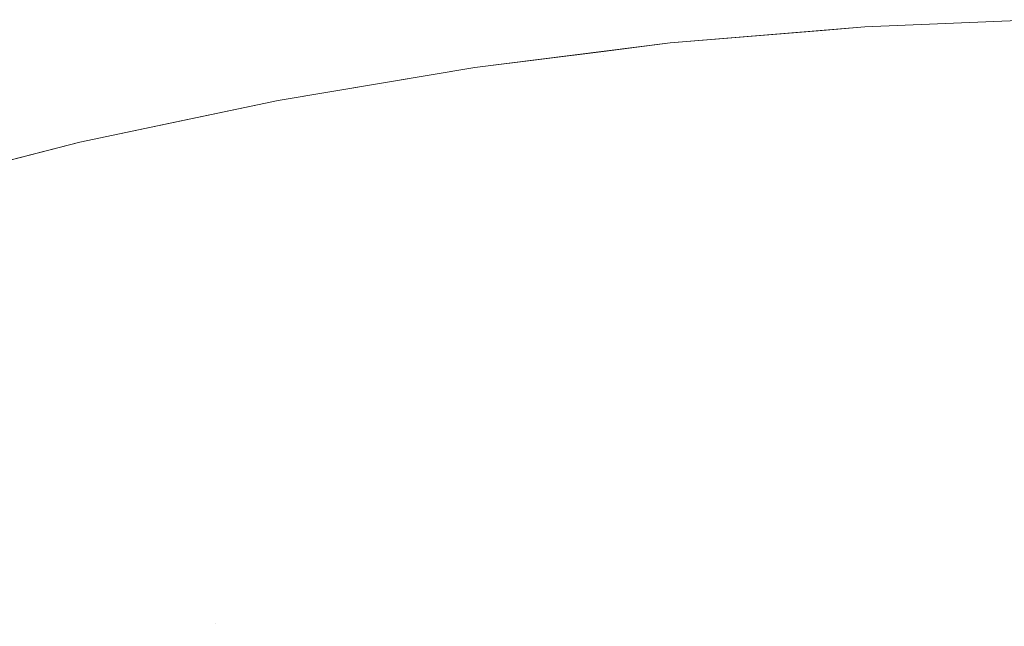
# Model space of a CAD drawing. Header units: centimetres. Extents: x -17.1 to 18.2, y 4.2 to 6.
# Tile 79 of 256: x -17.03098 to -17.02169, y 5.99448 to 6.0002. Entities that reach past the tile are written whole.
import ezdxf

# ---------------------------------------------------------------- set-up
doc = ezdxf.new("R2010")
doc.units = ezdxf.units.CM
doc.header["$LTSCALE"] = 2.54
doc.layers.add('Lucido design-1', color=7, linetype='Continuous')

# ---------------------------------------------------------------- blocks, each defined once
blk = doc.blocks.new('Gruppo-3-1')
at = {"color": 7, "linetype": 'Continuous', "lineweight": 9}
for points, invisible_edges in [([(-17.0230099, 6.0001288, -2276.92217), (-17.0248429, 5.9999774, -2276.92217), (-17.0248429, 5.9999774, -2276.32217), (-17.0234107, 6.0000957, -2276.32217)], 10), ([(-17.0234098, 6.0000534, -2276.9252942), (-17.0244417, 5.9999682, -2276.9252942), (-17.0248429, 5.9999774, -2276.92217), (-17.0230099, 6.0001288, -2276.92217)], 11), ([(-17.0234098, 6.0000534, -2276.3190457), (-17.0223766, 6.0001144, -2276.3190457), (-17.0230099, 6.0001288, -2276.32217), (-17.0234107, 6.0000957, -2276.32217)], 11), ([(-17.0234107, 6.0000957, -2276.32217), (-17.0230099, 6.0001288, -2276.32217), (-17.0230099, 6.0001288, -2276.92217)], 10), ([(-17.0230099, 6.0001288, -2276.92217), (-17.0223766, 6.0001144, -2276.9252942), (-17.0234098, 6.0000534, -2276.9252942)], 11), ([(-17.0213431, 6.0001968, -2276.32217), (-17.0230099, 6.0001288, -2276.32217), (-17.0223766, 6.0001144, -2276.3190457), (-17.0213428, 6.000151, -2276.3190457)], 14), ([(-17.0213431, 6.0001968, -2276.92217), (-17.0230099, 6.0001288, -2276.92217), (-17.0230099, 6.0001288, -2276.32217), (-17.0213431, 6.0001968, -2276.32217)], 10), ([(-17.0213428, 6.000151, -2276.9252942), (-17.0223766, 6.0001144, -2276.9252942), (-17.0230099, 6.0001288, -2276.92217), (-17.0213431, 6.0001968, -2276.92217)], 11), ([(-17.0213428, 6.000151, -2276.3190457), (-17.0223766, 6.0001144, -2276.3190457), (-17.0223736, 5.9999682, -2276.3159261), (-17.0213412, 6.0000047, -2276.3159261)], 15), ([(-17.0213412, 6.0000047, -2276.9284139), (-17.0223736, 5.9999682, -2276.9284139), (-17.0223766, 6.0001144, -2276.9252942), (-17.0213428, 6.000151, -2276.9252942)], 15), ([(-17.0234107, 6.0000957, -2276.32217), (-17.0248429, 5.9999774, -2276.32217), (-17.0244417, 5.9999682, -2276.3190457), (-17.0234098, 6.0000534, -2276.3190457)], 14), ([(-17.0234098, 6.0000534, -2276.3190457), (-17.0244417, 5.9999682, -2276.3190457), (-17.0244357, 5.9998221, -2276.3159261), (-17.0234052, 5.9999073, -2276.3159261)], 15), ([(-17.0234052, 5.9999073, -2276.9284139), (-17.0244357, 5.9998221, -2276.9284139), (-17.0244417, 5.9999682, -2276.9252942), (-17.0234098, 6.0000534, -2276.9252942)], 15), ([(-17.0234052, 5.9999073, -2276.3159261), (-17.0223736, 5.9999682, -2276.3159261), (-17.0223766, 6.0001144, -2276.3190457), (-17.0234098, 6.0000534, -2276.3190457)], 15), ([(-17.0234098, 6.0000534, -2276.9252942), (-17.0223766, 6.0001144, -2276.9252942), (-17.0223736, 5.9999682, -2276.9284139), (-17.0234052, 5.9999073, -2276.9284139)], 15), ([(-17.0248429, 5.9999774, -2276.92217), (-17.0266857, 5.9997473, -2276.92217), (-17.0266857, 5.9997473, -2276.32217), (-17.0254737, 5.9998986, -2276.32217)], 10), ([(-17.0254722, 5.9998586, -2276.9252942), (-17.0265008, 5.9997249, -2276.9252942), (-17.0266857, 5.9997473, -2276.92217), (-17.0248429, 5.9999774, -2276.92217)], 11), ([(-17.0254722, 5.9998586, -2276.3190457), (-17.0244417, 5.9999682, -2276.3190457), (-17.0248429, 5.9999774, -2276.32217), (-17.0254737, 5.9998986, -2276.32217)], 11), ([(-17.0254737, 5.9998986, -2276.32217), (-17.0248429, 5.9999774, -2276.32217), (-17.0248429, 5.9999774, -2276.92217)], 10), ([(-17.0248429, 5.9999774, -2276.92217), (-17.0244417, 5.9999682, -2276.9252942), (-17.0254722, 5.9998586, -2276.9252942)], 11), ([(-17.0254647, 5.9997128, -2276.3159261), (-17.0244357, 5.9998221, -2276.3159261), (-17.0244417, 5.9999682, -2276.3190457), (-17.0254722, 5.9998586, -2276.3190457)], 15), ([(-17.0254722, 5.9998586, -2276.9252942), (-17.0244417, 5.9999682, -2276.9252942), (-17.0244357, 5.9998221, -2276.9284139), (-17.0254647, 5.9997128, -2276.9284139)], 15), ([(-17.0233977, 5.9996642, -2276.3128155), (-17.0223686, 5.9997249, -2276.3128155), (-17.0223736, 5.9999682, -2276.3159261), (-17.0234052, 5.9999073, -2276.3159261)], 15), ([(-17.0234052, 5.9999073, -2276.9284139), (-17.0223736, 5.9999682, -2276.9284139), (-17.0223686, 5.9997249, -2276.9315244), (-17.0233977, 5.9996642, -2276.9315244)], 15), ([(-17.0213412, 6.0000047, -2276.3159261), (-17.0223736, 5.9999682, -2276.3159261), (-17.0223686, 5.9997249, -2276.3128155), (-17.0213387, 5.9997614, -2276.3128155)], 15), ([(-17.0213387, 5.9997614, -2276.9315244), (-17.0223686, 5.9997249, -2276.9315244), (-17.0223736, 5.9999682, -2276.9284139), (-17.0213412, 6.0000047, -2276.9284139)], 15), ([(-17.0254737, 5.9998986, -2276.32217), (-17.0266857, 5.9997473, -2276.32217), (-17.0265008, 5.9997249, -2276.3190457), (-17.0254722, 5.9998586, -2276.3190457)], 14), ([(-17.0254722, 5.9998586, -2276.3190457), (-17.0265008, 5.9997249, -2276.3190457), (-17.0264918, 5.9995792, -2276.3159261), (-17.0254647, 5.9997128, -2276.3159261)], 15), ([(-17.0254647, 5.9997128, -2276.9284139), (-17.0264918, 5.9995792, -2276.9284139), (-17.0265008, 5.9997249, -2276.9252942), (-17.0254722, 5.9998586, -2276.9252942)], 15), ([(-17.0234052, 5.9999073, -2276.3159261), (-17.0244357, 5.9998221, -2276.3159261), (-17.0244256, 5.9995792, -2276.3128155), (-17.0233977, 5.9996642, -2276.3128155)], 15), ([(-17.0233977, 5.9996642, -2276.9315244), (-17.0244256, 5.9995792, -2276.9315244), (-17.0244357, 5.9998221, -2276.9284139), (-17.0234052, 5.9999073, -2276.9284139)], 15), ([(-17.0254521, 5.9994701, -2276.3128155), (-17.0244256, 5.9995792, -2276.3128155), (-17.0244357, 5.9998221, -2276.3159261), (-17.0254647, 5.9997128, -2276.3159261)], 15), ([(-17.0254647, 5.9997128, -2276.9284139), (-17.0244357, 5.9998221, -2276.9284139), (-17.0244256, 5.9995792, -2276.9315244), (-17.0254521, 5.9994701, -2276.9315244)], 15), ([(-17.0213387, 5.9997614, -2276.3128155), (-17.0223686, 5.9997249, -2276.3128155), (-17.0223615, 5.9993854, -2276.3097186), (-17.0213352, 5.9994217, -2276.3097186)], 15), ([(-17.0213352, 5.9994217, -2276.9346213), (-17.0223615, 5.9993854, -2276.9346213), (-17.0223686, 5.9997249, -2276.9315244), (-17.0213387, 5.9997614, -2276.9315244)], 15), ([(-17.0275272, 5.9995671, -2276.9252942), (-17.0285509, 5.9993854, -2276.9252942), (-17.0285404, 5.9994365, -2276.92217), (-17.0266857, 5.9997473, -2276.92217)], 11), ([(-17.0266857, 5.9997473, -2276.92217), (-17.0285404, 5.9994365, -2276.92217), (-17.0285404, 5.9994365, -2276.32217), (-17.0275291, 5.999606, -2276.32217)], 10), ([(-17.0275272, 5.9995671, -2276.3190457), (-17.0265008, 5.9997249, -2276.3190457), (-17.0266857, 5.9997473, -2276.32217), (-17.0275291, 5.999606, -2276.32217)], 11), ([(-17.0275291, 5.999606, -2276.32217), (-17.0266857, 5.9997473, -2276.32217), (-17.0266857, 5.9997473, -2276.92217)], 10), ([(-17.0266857, 5.9997473, -2276.92217), (-17.0265008, 5.9997249, -2276.9252942), (-17.0275272, 5.9995671, -2276.9252942)], 11), ([(-17.0275166, 5.9994217, -2276.3159261), (-17.0264918, 5.9995792, -2276.3159261), (-17.0265008, 5.9997249, -2276.3190457), (-17.0275272, 5.9995671, -2276.3190457)], 15), ([(-17.0275272, 5.9995671, -2276.9252942), (-17.0265008, 5.9997249, -2276.9252942), (-17.0264918, 5.9995792, -2276.9284139), (-17.0275166, 5.9994217, -2276.9284139)], 15), ([(-17.0254647, 5.9997128, -2276.3159261), (-17.0264918, 5.9995792, -2276.3159261), (-17.0264767, 5.9993369, -2276.3128155), (-17.0254521, 5.9994701, -2276.3128155)], 15), ([(-17.0254521, 5.9994701, -2276.9315244), (-17.0264767, 5.9993369, -2276.9315244), (-17.0264918, 5.9995792, -2276.9284139), (-17.0254647, 5.9997128, -2276.9284139)], 15), ([(-17.0233977, 5.9996642, -2276.3128155), (-17.0244256, 5.9995792, -2276.3128155), (-17.0244116, 5.9992402, -2276.3097186), (-17.0233871, 5.9993248, -2276.3097186)], 15), ([(-17.0233871, 5.9993248, -2276.9346213), (-17.0244116, 5.9992402, -2276.9346213), (-17.0244256, 5.9995792, -2276.9315244), (-17.0233977, 5.9996642, -2276.9315244)], 15), ([(-17.0233871, 5.9993248, -2276.3097186), (-17.0223615, 5.9993854, -2276.3097186), (-17.0223686, 5.9997249, -2276.3128155), (-17.0233977, 5.9996642, -2276.3128155)], 15), ([(-17.0233977, 5.9996642, -2276.9315244), (-17.0223686, 5.9997249, -2276.9315244), (-17.0223615, 5.9993854, -2276.9346213), (-17.0233871, 5.9993248, -2276.9346213)], 15), ([(-17.0275291, 5.999606, -2276.32217), (-17.0285404, 5.9994365, -2276.32217), (-17.0285509, 5.9993854, -2276.3190457), (-17.0275272, 5.9995671, -2276.3190457)], 14), ([(-17.027499, 5.9991798, -2276.3128155), (-17.0264767, 5.9993369, -2276.3128155), (-17.0264918, 5.9995792, -2276.3159261), (-17.0275166, 5.9994217, -2276.3159261)], 15), ([(-17.0275166, 5.9994217, -2276.9284139), (-17.0264918, 5.9995792, -2276.9284139), (-17.0264767, 5.9993369, -2276.9315244), (-17.027499, 5.9991798, -2276.9315244)], 15), ([(-17.0254345, 5.9991315, -2276.3097186), (-17.0244116, 5.9992402, -2276.3097186), (-17.0244256, 5.9995792, -2276.3128155), (-17.0254521, 5.9994701, -2276.3128155)], 15), ([(-17.0254521, 5.9994701, -2276.9315244), (-17.0244256, 5.9995792, -2276.9315244), (-17.0244116, 5.9992402, -2276.9346213), (-17.0254345, 5.9991315, -2276.9346213)], 15), ([(-17.0275272, 5.9995671, -2276.3190457), (-17.0285509, 5.9993854, -2276.3190457), (-17.0285388, 5.9992402, -2276.3159261), (-17.0275166, 5.9994217, -2276.3159261)], 15), ([(-17.0275166, 5.9994217, -2276.9284139), (-17.0285388, 5.9992402, -2276.9284139), (-17.0285509, 5.9993854, -2276.9252942), (-17.0275272, 5.9995671, -2276.9252942)], 15), ([(-17.0285404, 5.9994365, -2276.92217), (-17.0304093, 5.9990422, -2276.92217), (-17.0304093, 5.9990422, -2276.32217), (-17.0295741, 5.9992184, -2276.32217)], 10), ([(-17.0304093, 5.9990422, -2276.92217), (-17.0285404, 5.9994365, -2276.92217), (-17.0285509, 5.9993854, -2276.9252942), (-17.0295716, 5.9991798, -2276.9252942)], 14), ([(-17.0295716, 5.9991798, -2276.3190457), (-17.0285509, 5.9993854, -2276.3190457), (-17.0285404, 5.9994365, -2276.32217), (-17.0295741, 5.9992184, -2276.32217)], 11), ([(-17.0295741, 5.9992184, -2276.32217), (-17.0285404, 5.9994365, -2276.32217), (-17.0285404, 5.9994365, -2276.92217)], 10), ([(-17.029558, 5.9990349, -2276.3159261), (-17.0285388, 5.9992402, -2276.3159261), (-17.0285509, 5.9993854, -2276.3190457), (-17.0295716, 5.9991798, -2276.3190457)], 15), ([(-17.0295716, 5.9991798, -2276.9252942), (-17.0285509, 5.9993854, -2276.9252942), (-17.0285388, 5.9992402, -2276.9284139), (-17.029558, 5.9990349, -2276.9284139)], 15), ([(-17.0275166, 5.9994217, -2276.3159261), (-17.0285388, 5.9992402, -2276.3159261), (-17.0285187, 5.9989987, -2276.3128155), (-17.027499, 5.9991798, -2276.3128155)], 15), ([(-17.027499, 5.9991798, -2276.9315244), (-17.0285187, 5.9989987, -2276.9315244), (-17.0285388, 5.9992402, -2276.9284139), (-17.0275166, 5.9994217, -2276.9284139)], 15), ([(-17.0254521, 5.9994701, -2276.3128155), (-17.0264767, 5.9993369, -2276.3128155), (-17.0264556, 5.9989987, -2276.3097186), (-17.0254345, 5.9991315, -2276.3097186)], 15), ([(-17.0254345, 5.9991315, -2276.9346213), (-17.0264556, 5.9989987, -2276.9346213), (-17.0264767, 5.9993369, -2276.9315244), (-17.0254521, 5.9994701, -2276.9315244)], 15), ([(-17.0233736, 5.9988902, -2276.3066398), (-17.0223525, 5.9989505, -2276.3066398), (-17.0223615, 5.9993854, -2276.3097186), (-17.0233871, 5.9993248, -2276.3097186)], 15), ([(-17.0233871, 5.9993248, -2276.9346213), (-17.0223615, 5.9993854, -2276.9346213), (-17.0223525, 5.9989505, -2276.9377002), (-17.0233736, 5.9988902, -2276.9377002)], 15), ([(-17.0213352, 5.9994217, -2276.3097186), (-17.0223615, 5.9993854, -2276.3097186), (-17.0223525, 5.9989505, -2276.3066398), (-17.0213307, 5.9989866, -2276.3066398)], 15), ([(-17.0213307, 5.9989866, -2276.9377002), (-17.0223525, 5.9989505, -2276.9377002), (-17.0223615, 5.9993854, -2276.9346213), (-17.0213352, 5.9994217, -2276.9346213)], 15), ([(-17.0274745, 5.9988421, -2276.3097186), (-17.0264556, 5.9989987, -2276.3097186), (-17.0264767, 5.9993369, -2276.3128155), (-17.027499, 5.9991798, -2276.3128155)], 15), ([(-17.027499, 5.9991798, -2276.9315244), (-17.0264767, 5.9993369, -2276.9315244), (-17.0264556, 5.9989987, -2276.9346213), (-17.0274745, 5.9988421, -2276.9346213)], 15), ([(-17.0233871, 5.9993248, -2276.3097186), (-17.0244116, 5.9992402, -2276.3097186), (-17.0243936, 5.998806, -2276.3066398), (-17.0233736, 5.9988902, -2276.3066398)], 15), ([(-17.0233736, 5.9988902, -2276.9377002), (-17.0243936, 5.998806, -2276.9377002), (-17.0244116, 5.9992402, -2276.9346213), (-17.0233871, 5.9993248, -2276.9346213)], 15), ([(-17.0295741, 5.9992184, -2276.32217), (-17.0304093, 5.9990422, -2276.32217), (-17.030589, 5.9989505, -2276.3190457), (-17.0295716, 5.9991798, -2276.3190457)], 14), ([(-17.0295355, 5.9987939, -2276.3128155), (-17.0285187, 5.9989987, -2276.3128155), (-17.0285388, 5.9992402, -2276.3159261), (-17.029558, 5.9990349, -2276.3159261)], 15), ([(-17.029558, 5.9990349, -2276.9284139), (-17.0285388, 5.9992402, -2276.9284139), (-17.0285187, 5.9989987, -2276.9315244), (-17.0295355, 5.9987939, -2276.9315244)], 15), ([(-17.0254121, 5.9986977, -2276.3066398), (-17.0243936, 5.998806, -2276.3066398), (-17.0244116, 5.9992402, -2276.3097186), (-17.0254345, 5.9991315, -2276.3097186)], 15), ([(-17.0254345, 5.9991315, -2276.9346213), (-17.0244116, 5.9992402, -2276.9346213), (-17.0243936, 5.998806, -2276.9377002), (-17.0254121, 5.9986977, -2276.9377002)], 15), ([(-17.0295716, 5.9991798, -2276.3190457), (-17.030589, 5.9989505, -2276.3190457), (-17.0305739, 5.998806, -2276.3159261), (-17.029558, 5.9990349, -2276.3159261)], 15), ([(-17.0295716, 5.9991798, -2276.9252942), (-17.030589, 5.9989505, -2276.9252942), (-17.0304093, 5.9990422, -2276.92217)], 11), ([(-17.029558, 5.9990349, -2276.9284139), (-17.0305739, 5.998806, -2276.9284139), (-17.030589, 5.9989505, -2276.9252942), (-17.0295716, 5.9991798, -2276.9252942)], 15), ([(-17.027499, 5.9991798, -2276.3128155), (-17.0285187, 5.9989987, -2276.3128155), (-17.0284907, 5.9986616, -2276.3097186), (-17.0274745, 5.9988421, -2276.3097186)], 15), ([(-17.0274745, 5.9988421, -2276.9346213), (-17.0284907, 5.9986616, -2276.9346213), (-17.0285187, 5.9989987, -2276.9315244), (-17.027499, 5.9991798, -2276.9315244)], 15), ([(-17.0254345, 5.9991315, -2276.3097186), (-17.0264556, 5.9989987, -2276.3097186), (-17.0264287, 5.9985655, -2276.3066398), (-17.0254121, 5.9986977, -2276.3066398)], 15), ([(-17.0254121, 5.9986977, -2276.9377002), (-17.0264287, 5.9985655, -2276.9377002), (-17.0264556, 5.9989987, -2276.9346213), (-17.0254345, 5.9991315, -2276.9346213)], 15), ([(-17.0316058, 5.9987366, -2276.32217), (-17.0304093, 5.9990422, -2276.32217), (-17.0304093, 5.9990422, -2276.92217), (-17.0322946, 5.9985607, -2276.92217)], 10), ([(-17.0322946, 5.9985607, -2276.92217), (-17.0304093, 5.9990422, -2276.92217), (-17.030589, 5.9989505, -2276.9252942), (-17.0316026, 5.9986977, -2276.9252942)], 14), ([(-17.0316026, 5.9986977, -2276.3190457), (-17.030589, 5.9989505, -2276.3190457), (-17.0304093, 5.9990422, -2276.32217), (-17.0316058, 5.9987366, -2276.32217)], 11), ([(-17.029558, 5.9990349, -2276.3159261), (-17.0305739, 5.998806, -2276.3159261), (-17.0305489, 5.9985655, -2276.3128155), (-17.0295355, 5.9987939, -2276.3128155)], 15), ([(-17.0295355, 5.9987939, -2276.9315244), (-17.0305489, 5.9985655, -2276.9315244), (-17.0305739, 5.998806, -2276.9284139), (-17.029558, 5.9990349, -2276.9284139)], 15), ([(-17.0315861, 5.9985535, -2276.3159261), (-17.0305739, 5.998806, -2276.3159261), (-17.030589, 5.9989505, -2276.3190457), (-17.0316026, 5.9986977, -2276.3190457)], 15), ([(-17.0316026, 5.9986977, -2276.9252942), (-17.030589, 5.9989505, -2276.9252942), (-17.0305739, 5.998806, -2276.9284139), (-17.0315861, 5.9985535, -2276.9284139)], 15), ([(-17.029504, 5.9984575, -2276.3097186), (-17.0284907, 5.9986616, -2276.3097186), (-17.0285187, 5.9989987, -2276.3128155), (-17.0295355, 5.9987939, -2276.3128155)], 15), ([(-17.0295355, 5.9987939, -2276.9315244), (-17.0285187, 5.9989987, -2276.9315244), (-17.0284907, 5.9986616, -2276.9346213), (-17.029504, 5.9984575, -2276.9346213)], 15), ([(-17.0274431, 5.9984096, -2276.3066398), (-17.0264287, 5.9985655, -2276.3066398), (-17.0264556, 5.9989987, -2276.3097186), (-17.0274745, 5.9988421, -2276.3097186)], 15), ([(-17.0274745, 5.9988421, -2276.9346213), (-17.0264556, 5.9989987, -2276.9346213), (-17.0264287, 5.9985655, -2276.9377002), (-17.0274431, 5.9984096, -2276.9377002)], 15), ([(-17.0233572, 5.9983616, -2276.3035833), (-17.0223416, 5.9984215, -2276.3035833), (-17.0223525, 5.9989505, -2276.3066398), (-17.0233736, 5.9988902, -2276.3066398)], 15), ([(-17.0233736, 5.9988902, -2276.9377002), (-17.0223525, 5.9989505, -2276.9377002), (-17.0223416, 5.9984215, -2276.9407566), (-17.0233572, 5.9983616, -2276.9407566)], 15), ([(-17.0213307, 5.9989866, -2276.3066398), (-17.0223525, 5.9989505, -2276.3066398), (-17.0223416, 5.9984215, -2276.3035833), (-17.0213252, 5.9984575, -2276.3035833)], 15), ([(-17.0213252, 5.9984575, -2276.9407566), (-17.0223416, 5.9984215, -2276.9407566), (-17.0223525, 5.9989505, -2276.9377002), (-17.0213307, 5.9989866, -2276.9377002)], 15), ([(-17.0274745, 5.9988421, -2276.3097186), (-17.0284907, 5.9986616, -2276.3097186), (-17.0284548, 5.9982299, -2276.3066398), (-17.0274431, 5.9984096, -2276.3066398)], 15), ([(-17.0274431, 5.9984096, -2276.9377002), (-17.0284548, 5.9982299, -2276.9377002), (-17.0284907, 5.9986616, -2276.9346213), (-17.0274745, 5.9988421, -2276.9346213)], 15), ([(-17.0233736, 5.9988902, -2276.3066398), (-17.0243936, 5.998806, -2276.3066398), (-17.0243717, 5.9982778, -2276.3035833), (-17.0233572, 5.9983616, -2276.3035833)], 15), ([(-17.0233572, 5.9983616, -2276.9407566), (-17.0243717, 5.9982778, -2276.9407566), (-17.0243936, 5.998806, -2276.9377002), (-17.0233736, 5.9988902, -2276.9377002)], 15), ([(-17.0315586, 5.9983137, -2276.3128155), (-17.0305489, 5.9985655, -2276.3128155), (-17.0305739, 5.998806, -2276.3159261), (-17.0315861, 5.9985535, -2276.3159261)], 15), ([(-17.0315861, 5.9985535, -2276.9284139), (-17.0305739, 5.998806, -2276.9284139), (-17.0305489, 5.9985655, -2276.9315244), (-17.0315586, 5.9983137, -2276.9315244)], 15), ([(-17.0295355, 5.9987939, -2276.3128155), (-17.0305489, 5.9985655, -2276.3128155), (-17.0305139, 5.9982299, -2276.3097186), (-17.029504, 5.9984575, -2276.3097186)], 15), ([(-17.029504, 5.9984575, -2276.9346213), (-17.0305139, 5.9982299, -2276.9346213), (-17.0305489, 5.9985655, -2276.9315244), (-17.0295355, 5.9987939, -2276.9315244)], 15), ([(-17.0253847, 5.9981701, -2276.3035833), (-17.0243717, 5.9982778, -2276.3035833), (-17.0243936, 5.998806, -2276.3066398), (-17.0254121, 5.9986977, -2276.3066398)], 15), ([(-17.0254121, 5.9986977, -2276.9377002), (-17.0243936, 5.998806, -2276.9377002), (-17.0243717, 5.9982778, -2276.9407566), (-17.0253847, 5.9981701, -2276.9407566)], 15), ([(-17.0294637, 5.9980267, -2276.3066398), (-17.0284548, 5.9982299, -2276.3066398), (-17.0284907, 5.9986616, -2276.3097186), (-17.029504, 5.9984575, -2276.3097186)], 15), ([(-17.029504, 5.9984575, -2276.9346213), (-17.0284907, 5.9986616, -2276.9346213), (-17.0284548, 5.9982299, -2276.9377002), (-17.0294637, 5.9980267, -2276.9377002)], 15), ([(-17.0254121, 5.9986977, -2276.3066398), (-17.0264287, 5.9985655, -2276.3066398), (-17.0263959, 5.9980387, -2276.3035833), (-17.0253847, 5.9981701, -2276.3035833)], 15), ([(-17.0253847, 5.9981701, -2276.9407566), (-17.0263959, 5.9980387, -2276.9407566), (-17.0264287, 5.9985655, -2276.9377002), (-17.0254121, 5.9986977, -2276.9377002)], 15), ([(-17.0315202, 5.997979, -2276.3097186), (-17.0305139, 5.9982299, -2276.3097186), (-17.0305489, 5.9985655, -2276.3128155), (-17.0315586, 5.9983137, -2276.3128155)], 15), ([(-17.0315586, 5.9983137, -2276.9315244), (-17.0305489, 5.9985655, -2276.9315244), (-17.0305139, 5.9982299, -2276.9346213), (-17.0315202, 5.997979, -2276.9346213)], 15), ([(-17.0274048, 5.9978835, -2276.3035833), (-17.0263959, 5.9980387, -2276.3035833), (-17.0264287, 5.9985655, -2276.3066398), (-17.0274431, 5.9984096, -2276.3066398)], 15), ([(-17.0274431, 5.9984096, -2276.9377002), (-17.0264287, 5.9985655, -2276.9377002), (-17.0263959, 5.9980387, -2276.9407566), (-17.0274048, 5.9978835, -2276.9407566)], 15), ([(-17.029504, 5.9984575, -2276.3097186), (-17.0305139, 5.9982299, -2276.3097186), (-17.0304692, 5.9978001, -2276.3066398), (-17.0294637, 5.9980267, -2276.3066398)], 15), ([(-17.0294637, 5.9980267, -2276.9377002), (-17.0304692, 5.9978001, -2276.9377002), (-17.0305139, 5.9982299, -2276.9346213), (-17.029504, 5.9984575, -2276.9346213)], 15), ([(-17.0213252, 5.9984575, -2276.3035833), (-17.0223416, 5.9984215, -2276.3035833), (-17.0223287, 5.9978, -2276.3005536), (-17.0213188, 5.9978358, -2276.3005536)], 15), ([(-17.0213188, 5.9978358, -2276.9437864), (-17.0223287, 5.9978, -2276.9437864), (-17.0223416, 5.9984215, -2276.9407566), (-17.0213252, 5.9984575, -2276.9407566)], 15), ([(-17.0274431, 5.9984096, -2276.3066398), (-17.0284548, 5.9982299, -2276.3066398), (-17.0284112, 5.9977049, -2276.3035833), (-17.0274048, 5.9978835, -2276.3035833)], 15), ([(-17.0274048, 5.9978835, -2276.9407566), (-17.0284112, 5.9977049, -2276.9407566), (-17.0284548, 5.9982299, -2276.9377002), (-17.0274431, 5.9984096, -2276.9377002)], 15), ([(-17.0233379, 5.9977405, -2276.3005536), (-17.0223287, 5.9978, -2276.3005536), (-17.0223416, 5.9984215, -2276.3035833), (-17.0233572, 5.9983616, -2276.3035833)], 15), ([(-17.0233572, 5.9983616, -2276.9407566), (-17.0223416, 5.9984215, -2276.9407566), (-17.0223287, 5.9978, -2276.9437864), (-17.0233379, 5.9977405, -2276.9437864)], 15), ([(-17.0253526, 5.9975502, -2276.3005536), (-17.024346, 5.9976572, -2276.3005536), (-17.0243717, 5.9982778, -2276.3035833), (-17.0253847, 5.9981701, -2276.3035833)], 15), ([(-17.0253847, 5.9981701, -2276.9407566), (-17.0243717, 5.9982778, -2276.9407566), (-17.024346, 5.9976572, -2276.9437864), (-17.0253526, 5.9975502, -2276.9437864)], 15), ([(-17.0233572, 5.9983616, -2276.3035833), (-17.0243717, 5.9982778, -2276.3035833), (-17.024346, 5.9976572, -2276.3005536), (-17.0233379, 5.9977405, -2276.3005536)], 15), ([(-17.0233379, 5.9977405, -2276.9437864), (-17.024346, 5.9976572, -2276.9437864), (-17.0243717, 5.9982778, -2276.9407566), (-17.0233572, 5.9983616, -2276.9407566)], 15), ([(-17.031471, 5.9975503, -2276.3066398), (-17.0304692, 5.9978001, -2276.3066398), (-17.0305139, 5.9982299, -2276.3097186), (-17.0315202, 5.997979, -2276.3097186)], 15), ([(-17.0315202, 5.997979, -2276.9346213), (-17.0305139, 5.9982299, -2276.9346213), (-17.0304692, 5.9978001, -2276.9377002), (-17.031471, 5.9975503, -2276.9377002)], 15), ([(-17.0294146, 5.9975027, -2276.3035833), (-17.0284112, 5.9977049, -2276.3035833), (-17.0284548, 5.9982299, -2276.3066398), (-17.0294637, 5.9980267, -2276.3066398)], 15), ([(-17.0294637, 5.9980267, -2276.9377002), (-17.0284548, 5.9982299, -2276.9377002), (-17.0284112, 5.9977049, -2276.9407566), (-17.0294146, 5.9975027, -2276.9407566)], 15), ([(-17.0253847, 5.9981701, -2276.3035833), (-17.0263959, 5.9980387, -2276.3035833), (-17.0263574, 5.9974196, -2276.3005536), (-17.0253526, 5.9975502, -2276.3005536)], 15), ([(-17.0253526, 5.9975502, -2276.9437864), (-17.0263574, 5.9974196, -2276.9437864), (-17.0263959, 5.9980387, -2276.9407566), (-17.0253847, 5.9981701, -2276.9407566)], 15), ([(-17.0294637, 5.9980267, -2276.3066398), (-17.0304692, 5.9978001, -2276.3066398), (-17.0304148, 5.9972774, -2276.3035833), (-17.0294146, 5.9975027, -2276.3035833)], 15), ([(-17.0294146, 5.9975027, -2276.9407566), (-17.0304148, 5.9972774, -2276.9407566), (-17.0304692, 5.9978001, -2276.9377002), (-17.0294637, 5.9980267, -2276.9377002)], 15), ([(-17.0273599, 5.9972654, -2276.3005536), (-17.0263574, 5.9974196, -2276.3005536), (-17.0263959, 5.9980387, -2276.3035833), (-17.0274048, 5.9978835, -2276.3035833)], 15), ([(-17.0274048, 5.9978835, -2276.9407566), (-17.0263959, 5.9980387, -2276.9407566), (-17.0263574, 5.9974196, -2276.9437864), (-17.0273599, 5.9972654, -2276.9437864)], 15), ([(-17.0274048, 5.9978835, -2276.3035833), (-17.0284112, 5.9977049, -2276.3035833), (-17.0283599, 5.9970879, -2276.3005536), (-17.0273599, 5.9972654, -2276.3005536)], 15), ([(-17.0273599, 5.9972654, -2276.9437864), (-17.0283599, 5.9970879, -2276.9437864), (-17.0284112, 5.9977049, -2276.9407566), (-17.0274048, 5.9978835, -2276.9407566)], 15), ([(-17.0213188, 5.9978358, -2276.3005536), (-17.0223287, 5.9978, -2276.3005536), (-17.022314, 5.9970878, -2276.2975546), (-17.0213114, 5.9971233, -2276.2975546)], 15), ([(-17.0213114, 5.9971233, -2276.9467854), (-17.022314, 5.9970878, -2276.9467854), (-17.0223287, 5.9978, -2276.9437864), (-17.0213188, 5.9978358, -2276.9437864)], 15), ([(-17.0314112, 5.9970288, -2276.3035833), (-17.0304148, 5.9972774, -2276.3035833), (-17.0304692, 5.9978001, -2276.3066398), (-17.031471, 5.9975503, -2276.3066398)], 15), ([(-17.031471, 5.9975503, -2276.9377002), (-17.0304692, 5.9978001, -2276.9377002), (-17.0304148, 5.9972774, -2276.9407566), (-17.0314112, 5.9970288, -2276.9407566)], 15), ([(-17.0233379, 5.9977405, -2276.3005536), (-17.024346, 5.9976572, -2276.3005536), (-17.0243165, 5.996946, -2276.2975546), (-17.0233158, 5.9970287, -2276.2975546)], 15), ([(-17.0233158, 5.9970287, -2276.9467854), (-17.0243165, 5.996946, -2276.9467854), (-17.024346, 5.9976572, -2276.9437864), (-17.0233379, 5.9977405, -2276.9437864)], 15), ([(-17.0233158, 5.9970287, -2276.2975546), (-17.022314, 5.9970878, -2276.2975546), (-17.0223287, 5.9978, -2276.3005536), (-17.0233379, 5.9977405, -2276.3005536)], 15), ([(-17.0233379, 5.9977405, -2276.9437864), (-17.0223287, 5.9978, -2276.9437864), (-17.022314, 5.9970878, -2276.9467854), (-17.0233158, 5.9970287, -2276.9467854)], 15), ([(-17.029357, 5.9968871, -2276.3005536), (-17.0283599, 5.9970879, -2276.3005536), (-17.0284112, 5.9977049, -2276.3035833), (-17.0294146, 5.9975027, -2276.3035833)], 15), ([(-17.0294146, 5.9975027, -2276.9407566), (-17.0284112, 5.9977049, -2276.9407566), (-17.0283599, 5.9970879, -2276.9437864), (-17.029357, 5.9968871, -2276.9437864)], 15), ([(-17.0253158, 5.9968397, -2276.2975546), (-17.0243165, 5.996946, -2276.2975546), (-17.024346, 5.9976572, -2276.3005536), (-17.0253526, 5.9975502, -2276.3005536)], 15), ([(-17.0253526, 5.9975502, -2276.9437864), (-17.024346, 5.9976572, -2276.9437864), (-17.0243165, 5.996946, -2276.9467854), (-17.0253158, 5.9968397, -2276.9467854)], 15), ([(-17.0253526, 5.9975502, -2276.3005536), (-17.0263574, 5.9974196, -2276.3005536), (-17.0263132, 5.9967101, -2276.2975546), (-17.0253158, 5.9968397, -2276.2975546)], 15), ([(-17.0253158, 5.9968397, -2276.9467854), (-17.0263132, 5.9967101, -2276.9467854), (-17.0263574, 5.9974196, -2276.9437864), (-17.0253526, 5.9975502, -2276.9437864)], 15), ([(-17.0294146, 5.9975027, -2276.3035833), (-17.0304148, 5.9972774, -2276.3035833), (-17.0303508, 5.9966631, -2276.3005536), (-17.029357, 5.9968871, -2276.3005536)], 15), ([(-17.029357, 5.9968871, -2276.9437864), (-17.0303508, 5.9966631, -2276.9437864), (-17.0304148, 5.9972774, -2276.9407566), (-17.0294146, 5.9975027, -2276.9407566)], 15), ([(-17.0273085, 5.9965571, -2276.2975546), (-17.0263132, 5.9967101, -2276.2975546), (-17.0263574, 5.9974196, -2276.3005536), (-17.0273599, 5.9972654, -2276.3005536)], 15), ([(-17.0273599, 5.9972654, -2276.9437864), (-17.0263574, 5.9974196, -2276.9437864), (-17.0263132, 5.9967101, -2276.9467854), (-17.0273085, 5.9965571, -2276.9467854)], 15), ([(-17.031341, 5.9964162, -2276.3005536), (-17.0303508, 5.9966631, -2276.3005536), (-17.0304148, 5.9972774, -2276.3035833), (-17.0314112, 5.9970288, -2276.3035833)], 15), ([(-17.0314112, 5.9970288, -2276.9407566), (-17.0304148, 5.9972774, -2276.9407566), (-17.0303508, 5.9966631, -2276.9437864), (-17.031341, 5.9964162, -2276.9437864)], 15), ([(-17.0273599, 5.9972654, -2276.3005536), (-17.0283599, 5.9970879, -2276.3005536), (-17.0283012, 5.9963808, -2276.2975546), (-17.0273085, 5.9965571, -2276.2975546)], 15), ([(-17.0273085, 5.9965571, -2276.9467854), (-17.0283012, 5.9963808, -2276.9467854), (-17.0283599, 5.9970879, -2276.9437864), (-17.0273599, 5.9972654, -2276.9437864)], 15), ([(-17.029291, 5.9961815, -2276.2975546), (-17.0283012, 5.9963808, -2276.2975546), (-17.0283599, 5.9970879, -2276.3005536), (-17.029357, 5.9968871, -2276.3005536)], 15), ([(-17.029357, 5.9968871, -2276.9437864), (-17.0283599, 5.9970879, -2276.9437864), (-17.0283012, 5.9963808, -2276.9467854), (-17.029291, 5.9961815, -2276.9467854)], 15), ([(-17.0232909, 5.9962281, -2276.2945904), (-17.0222974, 5.9962867, -2276.2945904), (-17.022314, 5.9970878, -2276.2975546), (-17.0233158, 5.9970287, -2276.2975546)], 15), ([(-17.0233158, 5.9970287, -2276.9467854), (-17.022314, 5.9970878, -2276.9467854), (-17.0222974, 5.9962867, -2276.9497496), (-17.0232909, 5.9962281, -2276.9497496)], 15), ([(-17.0213114, 5.9971233, -2276.2975546), (-17.022314, 5.9970878, -2276.2975546), (-17.0222974, 5.9962867, -2276.2945904), (-17.0213031, 5.9963219, -2276.2945904)], 15), ([(-17.0213031, 5.9963219, -2276.9497496), (-17.0222974, 5.9962867, -2276.9497496), (-17.022314, 5.9970878, -2276.9467854), (-17.0213114, 5.9971233, -2276.9467854)], 15), ([(-17.0233158, 5.9970287, -2276.2975546), (-17.0243165, 5.996946, -2276.2975546), (-17.0242834, 5.9961461, -2276.2945904), (-17.0232909, 5.9962281, -2276.2945904)], 15), ([(-17.0232909, 5.9962281, -2276.9497496), (-17.0242834, 5.9961461, -2276.9497496), (-17.0243165, 5.996946, -2276.9467854), (-17.0233158, 5.9970287, -2276.9467854)], 15), ([(-17.029357, 5.9968871, -2276.3005536), (-17.0303508, 5.9966631, -2276.3005536), (-17.0302775, 5.9959591, -2276.2975546), (-17.029291, 5.9961815, -2276.2975546)], 15), ([(-17.029291, 5.9961815, -2276.9467854), (-17.0302775, 5.9959591, -2276.9467854), (-17.0303508, 5.9966631, -2276.9437864), (-17.029357, 5.9968871, -2276.9437864)], 15), ([(-17.0252744, 5.9960407, -2276.2945904), (-17.0242834, 5.9961461, -2276.2945904), (-17.0243165, 5.996946, -2276.2975546), (-17.0253158, 5.9968397, -2276.2975546)], 15), ([(-17.0253158, 5.9968397, -2276.9467854), (-17.0243165, 5.996946, -2276.9467854), (-17.0242834, 5.9961461, -2276.9497496), (-17.0252744, 5.9960407, -2276.9497496)], 15), ([(-17.0253158, 5.9968397, -2276.2975546), (-17.0263132, 5.9967101, -2276.2975546), (-17.0262636, 5.9959121, -2276.2945904), (-17.0252744, 5.9960407, -2276.2945904)], 15), ([(-17.0252744, 5.9960407, -2276.9497496), (-17.0262636, 5.9959121, -2276.9497496), (-17.0263132, 5.9967101, -2276.9467854), (-17.0253158, 5.9968397, -2276.9467854)], 15), ([(-17.0272506, 5.9957604, -2276.2945904), (-17.0262636, 5.9959121, -2276.2945904), (-17.0263132, 5.9967101, -2276.2975546), (-17.0273085, 5.9965571, -2276.2975546)], 15), ([(-17.0273085, 5.9965571, -2276.9467854), (-17.0263132, 5.9967101, -2276.9467854), (-17.0262636, 5.9959121, -2276.9497496), (-17.0272506, 5.9957604, -2276.9497496)], 15), ([(-17.0312605, 5.995714, -2276.2975546), (-17.0302775, 5.9959591, -2276.2975546), (-17.0303508, 5.9966631, -2276.3005536), (-17.031341, 5.9964162, -2276.3005536)], 15), ([(-17.031341, 5.9964162, -2276.9437864), (-17.0303508, 5.9966631, -2276.9437864), (-17.0302775, 5.9959591, -2276.9467854), (-17.0312605, 5.995714, -2276.9467854)], 15), ([(-17.0273085, 5.9965571, -2276.2975546), (-17.0283012, 5.9963808, -2276.2975546), (-17.0282351, 5.9955856, -2276.2945904), (-17.0272506, 5.9957604, -2276.2945904)], 15), ([(-17.0272506, 5.9957604, -2276.9497496), (-17.0282351, 5.9955856, -2276.9497496), (-17.0283012, 5.9963808, -2276.9467854), (-17.0273085, 5.9965571, -2276.9467854)], 15), ([(-17.0292167, 5.9953879, -2276.2945904), (-17.0282351, 5.9955856, -2276.2945904), (-17.0283012, 5.9963808, -2276.2975546), (-17.029291, 5.9961815, -2276.2975546)], 15), ([(-17.029291, 5.9961815, -2276.9467854), (-17.0283012, 5.9963808, -2276.9467854), (-17.0282351, 5.9955856, -2276.9497496), (-17.0292167, 5.9953879, -2276.9497496)], 15), ([(-17.0213031, 5.9963219, -2276.2945904), (-17.0222974, 5.9962867, -2276.2945904), (-17.022279, 5.9953991, -2276.2916647), (-17.0212939, 5.9954339, -2276.2916647)], 15), ([(-17.0212939, 5.9954339, -2276.9526752), (-17.022279, 5.9953991, -2276.9526752), (-17.0222974, 5.9962867, -2276.9497496), (-17.0213031, 5.9963219, -2276.9497496)], 15), ([(-17.0232634, 5.995341, -2276.2916647), (-17.022279, 5.9953991, -2276.2916647), (-17.0222974, 5.9962867, -2276.2945904), (-17.0232909, 5.9962281, -2276.2945904)], 15), ([(-17.0232909, 5.9962281, -2276.9497496), (-17.0222974, 5.9962867, -2276.9497496), (-17.022279, 5.9953991, -2276.9526752), (-17.0232634, 5.995341, -2276.9526752)], 15), ([(-17.029291, 5.9961815, -2276.2975546), (-17.0302775, 5.9959591, -2276.2975546), (-17.0301951, 5.9951674, -2276.2945904), (-17.0292167, 5.9953879, -2276.2945904)], 15), ([(-17.0292167, 5.9953879, -2276.9497496), (-17.0301951, 5.9951674, -2276.9497496), (-17.0302775, 5.9959591, -2276.9467854), (-17.029291, 5.9961815, -2276.9467854)], 15), ([(-17.0252285, 5.9951554, -2276.2916647), (-17.0242467, 5.9952597, -2276.2916647), (-17.0242834, 5.9961461, -2276.2945904), (-17.0252744, 5.9960407, -2276.2945904)], 15), ([(-17.0252744, 5.9960407, -2276.9497496), (-17.0242834, 5.9961461, -2276.9497496), (-17.0242467, 5.9952597, -2276.9526752), (-17.0252285, 5.9951554, -2276.9526752)], 15), ([(-17.0232909, 5.9962281, -2276.2945904), (-17.0242834, 5.9961461, -2276.2945904), (-17.0242467, 5.9952597, -2276.2916647), (-17.0232634, 5.995341, -2276.2916647)], 15), ([(-17.0232634, 5.995341, -2276.9526752), (-17.0242467, 5.9952597, -2276.9526752), (-17.0242834, 5.9961461, -2276.9497496), (-17.0232909, 5.9962281, -2276.9497496)], 15), ([(-17.0311699, 5.9949243, -2276.2945904), (-17.0301951, 5.9951674, -2276.2945904), (-17.0302775, 5.9959591, -2276.2975546), (-17.0312605, 5.995714, -2276.2975546)], 15), ([(-17.0312605, 5.995714, -2276.9467854), (-17.0302775, 5.9959591, -2276.9467854), (-17.0301951, 5.9951674, -2276.9497496), (-17.0311699, 5.9949243, -2276.9497496)], 15), ([(-17.0252744, 5.9960407, -2276.2945904), (-17.0262636, 5.9959121, -2276.2945904), (-17.0262085, 5.995028, -2276.2916647), (-17.0252285, 5.9951554, -2276.2916647)], 15), ([(-17.0252285, 5.9951554, -2276.9526752), (-17.0262085, 5.995028, -2276.9526752), (-17.0262636, 5.9959121, -2276.9497496), (-17.0252744, 5.9960407, -2276.9497496)], 15), ([(-17.0271864, 5.9948776, -2276.2916647), (-17.0262085, 5.995028, -2276.2916647), (-17.0262636, 5.9959121, -2276.2945904), (-17.0272506, 5.9957604, -2276.2945904)], 15), ([(-17.0272506, 5.9957604, -2276.9497496), (-17.0262636, 5.9959121, -2276.9497496), (-17.0262085, 5.995028, -2276.9526752), (-17.0271864, 5.9948776, -2276.9526752)], 15), ([(-17.0272506, 5.9957604, -2276.2945904), (-17.0282351, 5.9955856, -2276.2945904), (-17.0281618, 5.9947044, -2276.2916647), (-17.0271864, 5.9948776, -2276.2916647)], 15), ([(-17.0271864, 5.9948776, -2276.9526752), (-17.0281618, 5.9947044, -2276.9526752), (-17.0282351, 5.9955856, -2276.9497496), (-17.0272506, 5.9957604, -2276.9497496)], 15), ([(-17.0291344, 5.9945086, -2276.2916647), (-17.0281618, 5.9947044, -2276.2916647), (-17.0282351, 5.9955856, -2276.2945904), (-17.0292167, 5.9953879, -2276.2945904)], 15), ([(-17.0292167, 5.9953879, -2276.9497496), (-17.0282351, 5.9955856, -2276.9497496), (-17.0281618, 5.9947044, -2276.9526752), (-17.0291344, 5.9945086, -2276.9526752)], 15), ([(-17.0232332, 5.9943698, -2276.2887813), (-17.0222589, 5.9944273, -2276.2887813), (-17.022279, 5.9953991, -2276.2916647), (-17.0232634, 5.995341, -2276.2916647)], 15), ([(-17.0232634, 5.995341, -2276.9526752), (-17.022279, 5.9953991, -2276.9526752), (-17.0222589, 5.9944273, -2276.9555586), (-17.0232332, 5.9943698, -2276.9555586)], 15), ([(-17.0212939, 5.9954339, -2276.2916647), (-17.022279, 5.9953991, -2276.2916647), (-17.0222589, 5.9944273, -2276.2887813), (-17.0212839, 5.9944618, -2276.2887813)], 15), ([(-17.0212839, 5.9944618, -2276.9555586), (-17.0222589, 5.9944273, -2276.9555586), (-17.022279, 5.9953991, -2276.9526752), (-17.0212939, 5.9954339, -2276.9526752)], 15), ([(-17.0291344, 5.9945086, -2276.2916647), (-17.0292167, 5.9953879, -2276.2945904), (-17.0301951, 5.9951674, -2276.2945904), (-17.0301505, 5.9947393, -2276.2931225)], 15), ([(-17.0291344, 5.9945086, -2276.9526752), (-17.0301037, 5.9942901, -2276.9526752), (-17.0301951, 5.9951674, -2276.9497496), (-17.0292167, 5.9953879, -2276.9497496)], 15), ([(-17.0232634, 5.995341, -2276.2916647), (-17.0242467, 5.9952597, -2276.2916647), (-17.0242065, 5.9942894, -2276.2887813), (-17.0232332, 5.9943698, -2276.2887813)], 15), ([(-17.0232332, 5.9943698, -2276.9555586), (-17.0242065, 5.9942894, -2276.9555586), (-17.0242467, 5.9952597, -2276.9526752), (-17.0232634, 5.995341, -2276.9526752)], 15), ([(-17.0251783, 5.9941861, -2276.2887813), (-17.0242065, 5.9942894, -2276.2887813), (-17.0242467, 5.9952597, -2276.2916647), (-17.0252285, 5.9951554, -2276.2916647)], 15), ([(-17.0252285, 5.9951554, -2276.9526752), (-17.0242467, 5.9952597, -2276.9526752), (-17.0242065, 5.9942894, -2276.9555586), (-17.0251783, 5.9941861, -2276.9555586)], 15), ([(-17.0311209, 5.9944973, -2276.2931225), (-17.0301505, 5.9947393, -2276.2931225), (-17.0301951, 5.9951674, -2276.2945904), (-17.0311699, 5.9949243, -2276.2945904)], 15), ([(-17.0311699, 5.9949243, -2276.9497496), (-17.0301951, 5.9951674, -2276.9497496), (-17.0301037, 5.9942901, -2276.9526752), (-17.0310695, 5.9940492, -2276.9526752)], 15), ([(-17.0252285, 5.9951554, -2276.2916647), (-17.0262085, 5.995028, -2276.2916647), (-17.0261483, 5.99406, -2276.2887813), (-17.0251783, 5.9941861, -2276.2887813)], 15), ([(-17.0251783, 5.9941861, -2276.9555586), (-17.0261483, 5.99406, -2276.9555586), (-17.0262085, 5.995028, -2276.9526752), (-17.0252285, 5.9951554, -2276.9526752)], 15), ([(-17.0271162, 5.9939112, -2276.2887813), (-17.0261483, 5.99406, -2276.2887813), (-17.0262085, 5.995028, -2276.2916647), (-17.0271864, 5.9948776, -2276.2916647)], 15), ([(-17.0271864, 5.9948776, -2276.9526752), (-17.0262085, 5.995028, -2276.9526752), (-17.0261483, 5.99406, -2276.9555586), (-17.0271162, 5.9939112, -2276.9555586)], 15), ([(-17.0271864, 5.9948776, -2276.2916647), (-17.0281618, 5.9947044, -2276.2916647), (-17.0280817, 5.9937398, -2276.2887813), (-17.0271162, 5.9939112, -2276.2887813)], 15), ([(-17.0271162, 5.9939112, -2276.9555586), (-17.0280817, 5.9937398, -2276.9555586), (-17.0281618, 5.9947044, -2276.9526752), (-17.0271864, 5.9948776, -2276.9526752)], 15), ([(-17.0310695, 5.9940492, -2276.2916647), (-17.0301037, 5.9942901, -2276.2916647), (-17.0301505, 5.9947393, -2276.2931225), (-17.0311209, 5.9944973, -2276.2931225)], 15), ([(-17.0301505, 5.9947393, -2276.2931225), (-17.0301037, 5.9942901, -2276.2916647), (-17.0291344, 5.9945086, -2276.2916647)], 11), ([(-17.0290443, 5.9935459, -2276.2887813), (-17.0280817, 5.9937398, -2276.2887813), (-17.0281618, 5.9947044, -2276.2916647), (-17.0291344, 5.9945086, -2276.2916647)], 15), ([(-17.0291344, 5.9945086, -2276.9526752), (-17.0281618, 5.9947044, -2276.9526752), (-17.0280817, 5.9937398, -2276.9555586), (-17.0290443, 5.9935459, -2276.9555586)], 15), ([(-17.0290443, 5.9935459, -2276.2887813), (-17.0291344, 5.9945086, -2276.2916647), (-17.0301037, 5.9942901, -2276.2916647), (-17.0300548, 5.9938201, -2276.2902175)], 15), ([(-17.0290443, 5.9935459, -2276.9555586), (-17.0300037, 5.9933297, -2276.9555586), (-17.0301037, 5.9942901, -2276.9526752), (-17.0291344, 5.9945086, -2276.9526752)], 15)]:
    blk.add_3dface(points, dxfattribs=dict(at, invisible_edges=invisible_edges))
blk = doc.blocks.new('Gruppo-4-1')
at = {"color": 7}
blk.add_blockref('Gruppo-3-1', (0, 0), dxfattribs=at)

msp = doc.modelspace()

# ---------------------------------------------------------------- block references
at = {"layer": 'Lucido design-1', "color": 7}
msp.add_blockref('Gruppo-4-1', (0, 0), dxfattribs=at)

doc.saveas('drawing.dxf')
